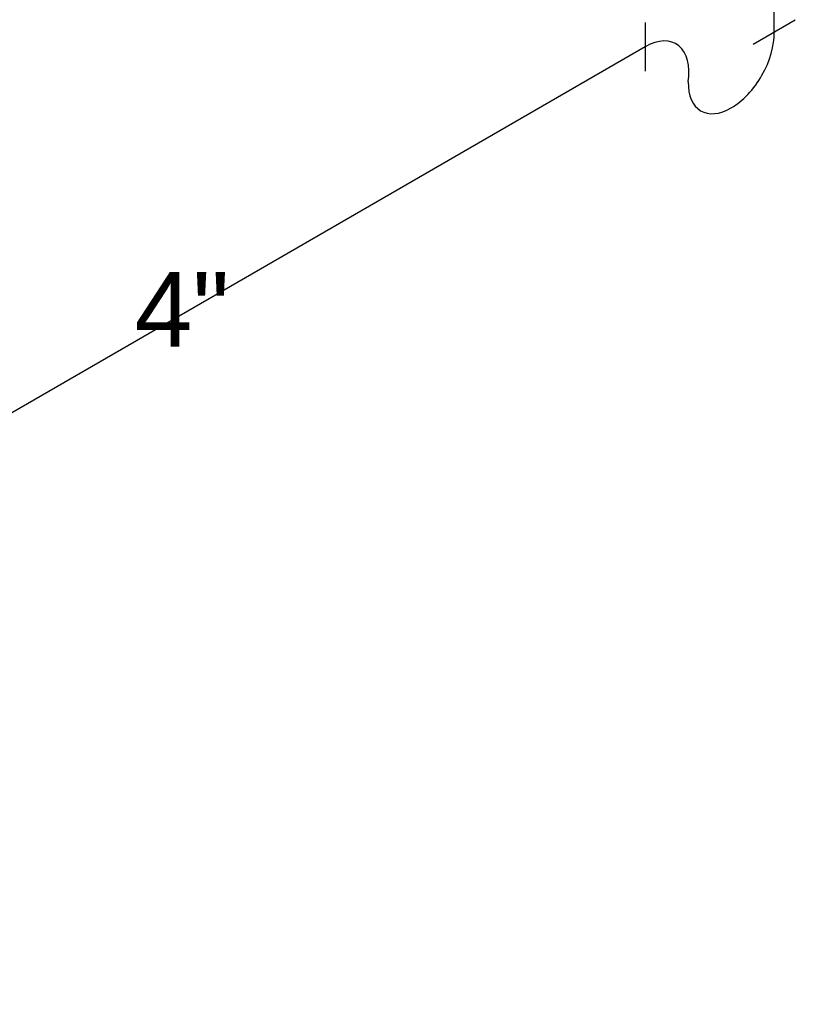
# Model space of a CAD drawing. Header units: inches. Extents: x -332 to 1204, y -60 to 270.
# Tile 77 of 91: x 613 to 659, y 74 to 133. Entities that reach past the tile are written whole.
import ezdxf

# ---------------------------------------------------------------- set-up
doc = ezdxf.new("R2010")
doc.units = ezdxf.units.IN
doc.header["$MEASUREMENT"] = 0
doc.layers.add('P-PIPE', color=3, linetype='Continuous', lineweight=30)
doc.layers.add('P-PIPE-IDEN', color=2, linetype='Continuous', lineweight=9)
doc.styles.add('Arial', font='arial.ttf', dxfattribs={"height": 4.5})

# ---------------------------------------------------------------- blocks, each defined once
blk = doc.blocks.new('2_0 Inch_PVC-P-Trap - P706x-3224834-WASTE AND VENT RISER DIAGRAM')
at = {"layer": 'P-PIPE', "color": 203}
for p, q in [((34.477, 132.818), (34.477, 129.878)), ((43.528, 132.95), (40.982, 131.481))]:
    blk.add_line(p, q, dxfattribs=at)
for centre, major_axis, start_param, end_param in [((39.663, 130.651), (1.834, 3.176), 3.926991, 5.520258), ((34.448, 128.254), (1.884, 3.263), 5.319164, 7.057546), ((39.663, 130.651), (1.834, 3.176), 2.333724, 3.926991)]:
    blk.add_ellipse(centre, major_axis=major_axis, ratio=0.57735, start_param=start_param, end_param=end_param, dxfattribs=at)

msp = doc.modelspace()

# ---------------------------------------------------------------- linework, layer by layer
at = {"layer": 'P-PIPE', "color": 203}
for p, q in [((658.055, 132.215), (658.055, 140.882)), ((650.277, 131.348), (550.234, 73.588))]:
    msp.add_line(p, q, dxfattribs=at)

# ---------------------------------------------------------------- block references
msp.add_blockref('2_0 Inch_PVC-P-Trap - P706x-3224834-WASTE AND VENT RISER DIAGRAM', (615.8, 0), dxfattribs=at)

# ---------------------------------------------------------------- texts
at = {"layer": 'P-PIPE-IDEN', "insert": (619.453, 117.752), "char_height": 4.5, "width": 6.969, "attachment_point": 1, "style": 'Arial'}
msp.add_mtext('4"', dxfattribs=at)

doc.saveas('drawing.dxf')
